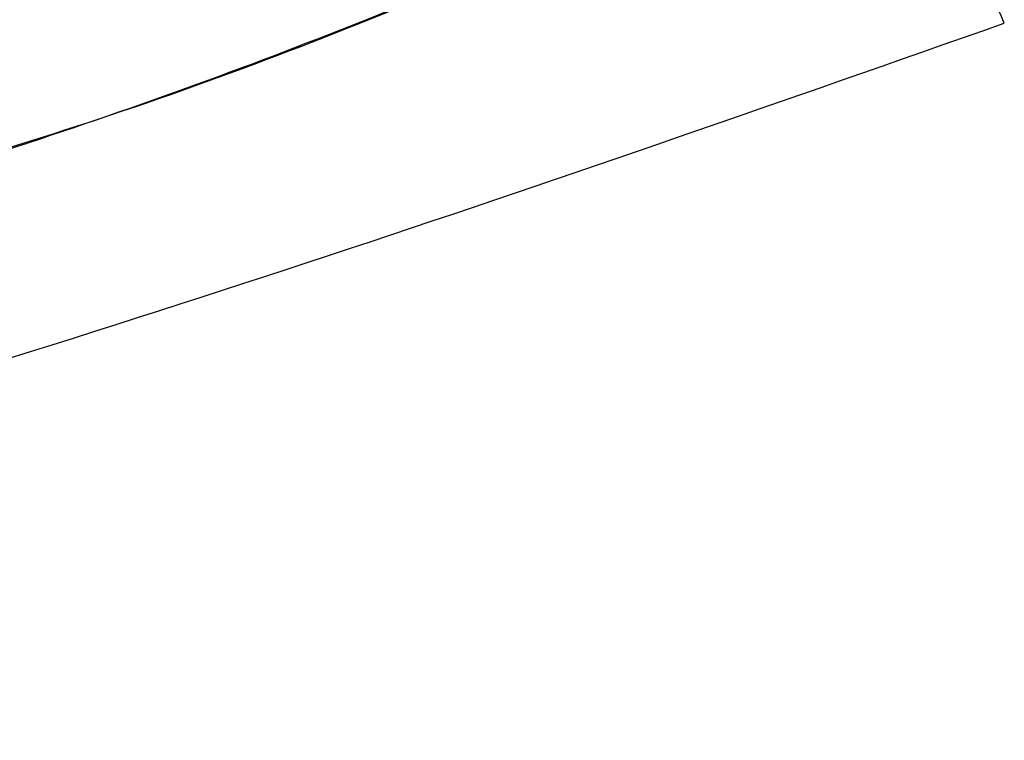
# Model space of a CAD drawing. Header units: millimetres. Extents: x -0.201 to 0.721, y -0.195 to 0.483.
# Tile 92 of 188: x 0.60319 to 0.61366, y -0.1951 to -0.18744. Entities that reach past the tile are written whole.
import ezdxf

# ---------------------------------------------------------------- set-up
doc = ezdxf.new("R2010")
doc.units = ezdxf.units.MM

msp = doc.modelspace()

# ---------------------------------------------------------------- linework, layer by layer
at = {"color": 7, "linetype": 'Continuous', "lineweight": 25}
for points, knots in [([(0.6125322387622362, -0.1848249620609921), (0.6122355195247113, -0.1849799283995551), (0.6107514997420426, -0.1857549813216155), (0.6080151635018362, -0.1870217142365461), (0.6042561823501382, -0.1884640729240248), (0.6003975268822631, -0.189673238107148), (0.5977516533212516, -0.190267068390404), (0.596426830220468, -0.1905644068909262)], [0, 0, 0, 0, 0.0586804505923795, 0.293486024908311, 0.5282887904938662, 0.7638080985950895, 0.9999999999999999, 0.9999999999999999, 0.9999999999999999, 0.9999999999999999]), ([(0.6125323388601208, -0.1848252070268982), (0.6125139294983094, -0.184834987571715), (0.6112134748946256, -0.1855258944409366), (0.6085880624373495, -0.1867846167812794), (0.6033029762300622, -0.1888937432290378), (0.5991611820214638, -0.1899000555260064), (0.5964268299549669, -0.1905644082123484)], [0, 0, 0, 0, 0.0036507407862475, 0.2578917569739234, 0.5100709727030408, 1, 1, 1, 1]), ([(0.6136642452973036, -0.1874769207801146), (0.6134998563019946, -0.1870946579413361), (0.6131271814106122, -0.1862280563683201), (0.6127492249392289, -0.1853406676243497), (0.6125378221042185, -0.1848382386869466), (0.6125322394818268, -0.1848249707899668)], [0, 0, 0, 0, 0.434518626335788, 0.9850670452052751, 1, 1, 1, 1]), ([(0.5889944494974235, -0.1951034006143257), (0.590750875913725, -0.1946315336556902), (0.5942648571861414, -0.1936874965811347), (0.6001852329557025, -0.1919557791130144), (0.6067018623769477, -0.1899171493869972), (0.6113571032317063, -0.1882855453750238), (0.6136642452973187, -0.1874769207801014)], [0, 0, 0, 0, 0.2054433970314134, 0.4110187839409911, 0.7081003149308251, 1, 1, 1, 1])]:
    msp.add_open_spline(points, degree=3, knots=knots, dxfattribs=at)

doc.saveas('drawing.dxf')
